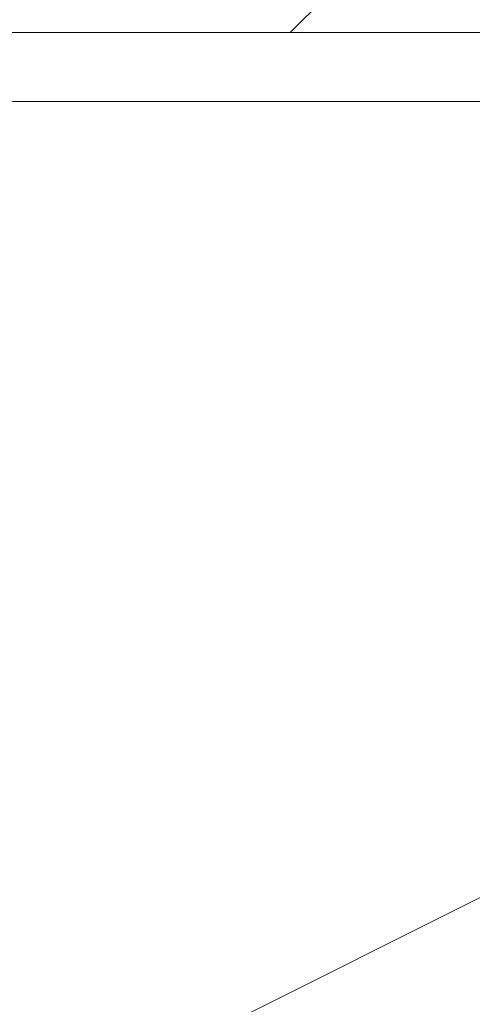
# Model space of a CAD drawing. Header units: millimetres. Extents: x 5980700 to 6194397, y -12939 to 2351883.
# Tile 73 of 124: x 6036874 to 6037022, y -2223 to -1902. Entities that reach past the tile are written whole.
import ezdxf

# ---------------------------------------------------------------- set-up
doc = ezdxf.new("R2010")
doc.units = ezdxf.units.MM
for name, color, linetype, lineweight in [('A-WALL', 113, 'Continuous', 18), ('A-WALL-PATT', 111, 'Continuous', 25), ('Q-CASE', 31, 'Continuous', 9)]:
    doc.layers.add(name, color=color, linetype=linetype, lineweight=lineweight)
pattern_1 = [(0, (2e-05, -3e-05), (812.8, 203.2), [33.528, -576.072, 33.528, -576.072, -3251.2]), (0, (2e-05, -3e-05), (812.8, 203.2), [-1219.2, 33.528, -1185.672, 33.528, -576.072, -1422.4]), (0, (2e-05, -3e-05), (812.8, 203.2), [-3048, 33.528, -372.872, 33.528, -982.472]), (120, (304.8, 101.6), (-582.3763620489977, 602.3054481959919), [33.52799999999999, -576.0719999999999, 33.52799999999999, -576.0719999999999, -3251.199999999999]), (120, (304.8, 101.6), (-582.3763620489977, 602.3054481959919), [-1219.2, 33.52799999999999, -1185.672, 33.52799999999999, -576.0719999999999, -1422.4]), (120, (304.8, 101.6), (-582.3763620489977, 602.3054481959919), [-3048, 33.52799999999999, -372.8719999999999, 33.52799999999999, -982.4719999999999]), (240, (406.4, 508), (-230.4236379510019, -805.5054481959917), [33.528, -576.072, 33.528, -576.072, -3251.2]), (240, (406.4, 508), (-230.4236379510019, -805.5054481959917), [-1219.2, 33.528, -1185.672, 33.528, -576.072, -1422.4]), (240, (406.4, 508), (-230.4236379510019, -805.5054481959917), [-3048, 33.528, -372.872, 33.528, -982.472])]
pattern_2 = [(216.87, (635, 1587.5), (4762.494328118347, 3175.008507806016), [793.75, -7143.75]), (206.565, (1587.5, 1111.25), (-1587.501456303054, -1587.499067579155), [1774.879, -1774.879]), (198.435, (1587.5, 317.5), (-3174.997452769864, -1587.50290376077), [1004.024, -4016.092])]

# ---------------------------------------------------------------- blocks, each defined once
blk = doc.blocks.new('Componentes de gabinete 9 - Componentes de gabinete 10-3871332-PLANTA DE CAIMENTO DE PISOS - TÉRREO')
at = {"layer": 'Q-CASE', "lineweight": 5}
h = blk.add_hatch(dxfattribs=at)
h.set_pattern_fill('FP_34', color=256, style=0, pattern_type=2)
h.set_pattern_definition(pattern_1)
h.paths.add_polyline_path([(-4291.627681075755, -2503.341032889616), (-4266.627681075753, -2503.341032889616), (-4266.627681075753, -2018.841821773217), (-4090.616646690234, -2018.841821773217), (-4090.616646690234, -1928.341032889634), (-1916.627681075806, -1928.341032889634), (-1916.627681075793, -2503.341032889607), (-1891.627681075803, -2503.341032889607), (-1891.627681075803, -1905.841032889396), (-4115.616646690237, -1905.841032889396), (-4115.616646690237, -1993.841821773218), (-4291.627681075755, -1993.841821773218), (-4291.627681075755, -2440.934425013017)])
h = blk.add_hatch(dxfattribs=at)
h.set_pattern_fill('FP_33', color=256, style=0, pattern_type=2)
h.set_pattern_definition(pattern_2)
h.paths.add_polyline_path([(-4291.627681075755, -2503.341032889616), (-4266.627681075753, -2503.341032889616), (-4266.627681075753, -2018.841821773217), (-4090.616646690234, -2018.841821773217), (-4090.616646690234, -1928.341032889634), (-1916.627681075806, -1928.341032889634), (-1916.627681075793, -2503.341032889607), (-1891.627681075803, -2503.341032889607), (-1891.627681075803, -1905.841032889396), (-4115.616646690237, -1905.841032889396), (-4115.616646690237, -1993.841821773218), (-4291.627681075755, -1993.841821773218), (-4291.627681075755, -2440.934425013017)])
h = blk.add_hatch(dxfattribs=at)
h.set_pattern_fill('FP_32', color=256, style=0, pattern_type=2)
h.set_pattern_definition(pattern_1)
h.paths.add_polyline_path([(-1916.627681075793, -2503.341032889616), (-1916.627681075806, -1928.341032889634), (-4090.616646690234, -1928.341032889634), (-4090.616646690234, -2018.841821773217), (-4266.627681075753, -2018.841821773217), (-4266.627681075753, -2503.341032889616), (-2157.504512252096, -2503.341032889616)])
h.paths.add_polyline_path([(-3110.634107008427, -2404.163083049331), (-3167.436296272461, -2399.394518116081), (-3221.157012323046, -2385.38959533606), (-3268.906719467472, -2363.038630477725), (-3308.194852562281, -2333.777107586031), (-3337.907475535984, -2297.861812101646), (-3354.729751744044, -2262.080064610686), (-3360.600275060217, -2223.341032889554), (-3354.729751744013, -2184.602001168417), (-3335.245784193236, -2144.961343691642), (-3308.194852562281, -2112.904958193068), (-3268.906719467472, -2083.643435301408), (-3221.157012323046, -2061.292470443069), (-3167.436296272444, -2047.287547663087), (-3110.634107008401, -2042.518982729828), (-3072.063723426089, -2045.756980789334), (-3073.614829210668, -2014.807732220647), (-3075.889238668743, -2009.253733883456), (-3076.651862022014, -2003.300731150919), (-3075.850939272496, -1997.352760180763), (-3073.29385822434, -1991.492903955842), (-3069.878323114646, -1987.058951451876), (-3065.11199704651, -1983.411764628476), (-3059.56534687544, -1981.119493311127), (-3053.61482921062, -1980.337716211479), (-3047.664311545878, -1981.119493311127), (-3040.81046620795, -1984.412028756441), (-3037.351335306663, -1987.058951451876), (-3033.614829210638, -1991.990953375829), (-3031.378719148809, -1997.352760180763), (-3030.577796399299, -2003.300731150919), (-3031.340419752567, -2009.253733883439), (-3033.614829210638, -2014.807732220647), (-3035.478337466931, -2051.831263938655), (-3033.390313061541, -2052.15085995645), (-3025.61542372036, -2054.643551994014), (-3000.111201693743, -2061.292470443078), (-2952.361494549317, -2083.643435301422), (-2913.073361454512, -2112.904958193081), (-2884.108826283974, -2147.229036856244), (-2866.538462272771, -2184.602001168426), (-2860.667938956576, -2223.341032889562), (-2866.538462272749, -2262.080064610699), (-2884.108826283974, -2299.453028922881), (-2913.073361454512, -2333.777107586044), (-2952.361494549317, -2363.038630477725), (-3000.111201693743, -2385.38959533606), (-3053.831917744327, -2399.394518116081)])
h.paths.add_polyline_path([(-2291.627681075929, -2404.16308304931), (-2348.429870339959, -2399.394518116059), (-2402.150586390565, -2385.38959533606), (-2451.939830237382, -2361.51959800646), (-2489.188426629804, -2333.777107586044), (-2518.152961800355, -2299.453028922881), (-2535.72332581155, -2262.080064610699), (-2541.593849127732, -2223.341032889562), (-2535.72332581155, -2184.602001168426), (-2518.152961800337, -2147.229036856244), (-2489.188426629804, -2112.904958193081), (-2449.90029353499, -2083.643435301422), (-2402.150586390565, -2061.292470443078), (-2348.42987034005, -2047.287547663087), (-2310.16307827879, -2044.075036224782), (-2311.627681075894, -2014.807732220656), (-2313.90209053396, -2009.253733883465), (-2314.664713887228, -2003.300731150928), (-2313.863791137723, -1997.352760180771), (-2311.306710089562, -1991.492903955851), (-2304.722171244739, -1984.634033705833), (-2303.124848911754, -1983.411764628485), (-2297.578198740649, -1981.119493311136), (-2291.627681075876, -1980.337716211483), (-2285.677163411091, -1981.119493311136), (-2280.130513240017, -1983.411764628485), (-2275.364187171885, -1987.058951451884), (-2271.62768107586, -1991.990953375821), (-2269.353271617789, -1997.637186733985), (-2268.590648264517, -2003.300731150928), (-2269.353271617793, -2009.253733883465), (-2271.62768107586, -2014.807732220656), (-2271.948652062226, -2044.171044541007), (-2234.825491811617, -2047.287547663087), (-2181.104775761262, -2061.292470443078), (-2133.355068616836, -2083.643435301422), (-2094.066935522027, -2112.904958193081), (-2065.102400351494, -2147.229036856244), (-2047.532036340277, -2184.60200116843), (-2041.661513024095, -2223.341032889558), (-2047.532036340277, -2262.080064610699), (-2065.102400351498, -2299.453028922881), (-2094.066935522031, -2333.777107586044), (-2133.355068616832, -2363.038630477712), (-2181.104775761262, -2385.389595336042), (-2234.825491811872, -2399.394518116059)])
h.paths.add_polyline_path([(-3853.614829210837, -2404.163083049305), (-3910.417018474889, -2399.394518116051), (-3964.137734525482, -2385.389595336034), (-4011.887441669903, -2363.038630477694), (-4055.841707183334, -2329.142378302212), (-4081.97028659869, -2296.553628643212), (-4098.118636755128, -2260.765137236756), (-4103.580997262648, -2223.341032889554), (-4097.710473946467, -2184.602001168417), (-4080.14010993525, -2147.229036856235), (-4051.175574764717, -2112.904958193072), (-4011.887441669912, -2083.643435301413), (-3964.137734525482, -2061.292470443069), (-3910.417018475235, -2047.287547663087), (-3872.19667104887, -2043.171977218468), (-3873.614829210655, -2014.807732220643), (-3875.889238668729, -2009.253733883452), (-3876.651862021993, -2003.300731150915), (-3875.850939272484, -1997.352760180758), (-3873.293858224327, -1991.492903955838), (-3868.415851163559, -1985.939869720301), (-3865.111997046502, -1983.411764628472), (-3859.565346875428, -1981.119493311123), (-3853.61482921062, -1980.337716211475), (-3847.664311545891, -1981.119493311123), (-3842.117661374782, -1983.411764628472), (-3837.351335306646, -1987.058951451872), (-3833.614829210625, -1991.990953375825), (-3831.378719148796, -1997.352760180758), (-3830.577796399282, -2003.300731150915), (-3831.340419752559, -2009.253733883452), (-3833.614829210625, -2014.807732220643), (-3833.935800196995, -2044.171044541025), (-3796.812639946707, -2047.287547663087), (-3743.091923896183, -2061.292470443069), (-3695.342216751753, -2083.643435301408), (-3651.387951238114, -2117.539687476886), (-3625.259371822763, -2150.128437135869), (-3609.111021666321, -2185.91692854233), (-3603.648661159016, -2223.341032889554), (-3609.519184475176, -2262.080064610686), (-3629.681102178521, -2302.524118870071), (-3656.054083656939, -2333.777107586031), (-3695.342216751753, -2363.038630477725), (-3743.091923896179, -2385.38959533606), (-3796.812639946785, -2399.394518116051), (-3847.738132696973, -2403.669732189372)])
h = blk.add_hatch(dxfattribs=at)
h.set_pattern_fill('FP_33', color=256, style=0, pattern_type=2)
h.set_pattern_definition(pattern_2)
h.paths.add_polyline_path([(-1916.627681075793, -2503.341032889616), (-1916.627681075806, -1928.341032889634), (-4090.616646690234, -1928.341032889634), (-4090.616646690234, -2018.841821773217), (-4266.627681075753, -2018.841821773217), (-4266.627681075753, -2503.341032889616), (-2157.504512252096, -2503.341032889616)])
h.paths.add_polyline_path([(-3110.634107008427, -2404.163083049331), (-3167.436296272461, -2399.394518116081), (-3221.157012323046, -2385.38959533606), (-3268.906719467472, -2363.038630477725), (-3308.194852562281, -2333.777107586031), (-3337.907475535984, -2297.861812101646), (-3354.729751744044, -2262.080064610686), (-3360.600275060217, -2223.341032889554), (-3354.729751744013, -2184.602001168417), (-3335.245784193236, -2144.961343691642), (-3308.194852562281, -2112.904958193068), (-3268.906719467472, -2083.643435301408), (-3221.157012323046, -2061.292470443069), (-3167.436296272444, -2047.287547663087), (-3110.634107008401, -2042.518982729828), (-3072.063723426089, -2045.756980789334), (-3073.614829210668, -2014.807732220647), (-3075.889238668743, -2009.253733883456), (-3076.651862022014, -2003.300731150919), (-3075.850939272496, -1997.352760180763), (-3073.29385822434, -1991.492903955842), (-3069.878323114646, -1987.058951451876), (-3065.11199704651, -1983.411764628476), (-3059.56534687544, -1981.119493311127), (-3053.61482921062, -1980.337716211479), (-3047.664311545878, -1981.119493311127), (-3040.81046620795, -1984.412028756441), (-3037.351335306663, -1987.058951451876), (-3033.614829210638, -1991.990953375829), (-3031.378719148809, -1997.352760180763), (-3030.577796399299, -2003.300731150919), (-3031.340419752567, -2009.253733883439), (-3033.614829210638, -2014.807732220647), (-3035.478337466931, -2051.831263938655), (-3033.390313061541, -2052.15085995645), (-3025.61542372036, -2054.643551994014), (-3000.111201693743, -2061.292470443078), (-2952.361494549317, -2083.643435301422), (-2913.073361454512, -2112.904958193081), (-2884.108826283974, -2147.229036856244), (-2866.538462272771, -2184.602001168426), (-2860.667938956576, -2223.341032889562), (-2866.538462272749, -2262.080064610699), (-2884.108826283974, -2299.453028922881), (-2913.073361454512, -2333.777107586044), (-2952.361494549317, -2363.038630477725), (-3000.111201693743, -2385.38959533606), (-3053.831917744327, -2399.394518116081)])
h.paths.add_polyline_path([(-2291.627681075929, -2404.16308304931), (-2348.429870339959, -2399.394518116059), (-2402.150586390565, -2385.38959533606), (-2451.939830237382, -2361.51959800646), (-2489.188426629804, -2333.777107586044), (-2518.152961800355, -2299.453028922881), (-2535.72332581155, -2262.080064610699), (-2541.593849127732, -2223.341032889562), (-2535.72332581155, -2184.602001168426), (-2518.152961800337, -2147.229036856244), (-2489.188426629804, -2112.904958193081), (-2449.90029353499, -2083.643435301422), (-2402.150586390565, -2061.292470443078), (-2348.42987034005, -2047.287547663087), (-2310.16307827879, -2044.075036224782), (-2311.627681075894, -2014.807732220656), (-2313.90209053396, -2009.253733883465), (-2314.664713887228, -2003.300731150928), (-2313.863791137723, -1997.352760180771), (-2311.306710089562, -1991.492903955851), (-2304.722171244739, -1984.634033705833), (-2303.124848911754, -1983.411764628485), (-2297.578198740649, -1981.119493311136), (-2291.627681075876, -1980.337716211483), (-2285.677163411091, -1981.119493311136), (-2280.130513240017, -1983.411764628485), (-2275.364187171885, -1987.058951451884), (-2271.62768107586, -1991.990953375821), (-2269.353271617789, -1997.637186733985), (-2268.590648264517, -2003.300731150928), (-2269.353271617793, -2009.253733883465), (-2271.62768107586, -2014.807732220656), (-2271.948652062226, -2044.171044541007), (-2234.825491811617, -2047.287547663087), (-2181.104775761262, -2061.292470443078), (-2133.355068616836, -2083.643435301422), (-2094.066935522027, -2112.904958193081), (-2065.102400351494, -2147.229036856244), (-2047.532036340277, -2184.60200116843), (-2041.661513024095, -2223.341032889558), (-2047.532036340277, -2262.080064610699), (-2065.102400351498, -2299.453028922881), (-2094.066935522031, -2333.777107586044), (-2133.355068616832, -2363.038630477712), (-2181.104775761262, -2385.389595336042), (-2234.825491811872, -2399.394518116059)])
h.paths.add_polyline_path([(-3853.614829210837, -2404.163083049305), (-3910.417018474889, -2399.394518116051), (-3964.137734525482, -2385.389595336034), (-4011.887441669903, -2363.038630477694), (-4055.841707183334, -2329.142378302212), (-4081.97028659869, -2296.553628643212), (-4098.118636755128, -2260.765137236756), (-4103.580997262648, -2223.341032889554), (-4097.710473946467, -2184.602001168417), (-4080.14010993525, -2147.229036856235), (-4051.175574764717, -2112.904958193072), (-4011.887441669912, -2083.643435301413), (-3964.137734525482, -2061.292470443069), (-3910.417018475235, -2047.287547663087), (-3872.19667104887, -2043.171977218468), (-3873.614829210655, -2014.807732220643), (-3875.889238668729, -2009.253733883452), (-3876.651862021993, -2003.300731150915), (-3875.850939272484, -1997.352760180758), (-3873.293858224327, -1991.492903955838), (-3868.415851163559, -1985.939869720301), (-3865.111997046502, -1983.411764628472), (-3859.565346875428, -1981.119493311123), (-3853.61482921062, -1980.337716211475), (-3847.664311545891, -1981.119493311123), (-3842.117661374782, -1983.411764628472), (-3837.351335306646, -1987.058951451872), (-3833.614829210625, -1991.990953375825), (-3831.378719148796, -1997.352760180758), (-3830.577796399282, -2003.300731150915), (-3831.340419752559, -2009.253733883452), (-3833.614829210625, -2014.807732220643), (-3833.935800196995, -2044.171044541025), (-3796.812639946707, -2047.287547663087), (-3743.091923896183, -2061.292470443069), (-3695.342216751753, -2083.643435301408), (-3651.387951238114, -2117.539687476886), (-3625.259371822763, -2150.128437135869), (-3609.111021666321, -2185.91692854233), (-3603.648661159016, -2223.341032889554), (-3609.519184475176, -2262.080064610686), (-3629.681102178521, -2302.524118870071), (-3656.054083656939, -2333.777107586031), (-3695.342216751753, -2363.038630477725), (-3743.091923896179, -2385.38959533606), (-3796.812639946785, -2399.394518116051), (-3847.738132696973, -2403.669732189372)])
at = {"layer": 'Q-CASE', "color": 133, "lineweight": 5}
blk.add_line((-1916.627681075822, -1928.341032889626), (-4090.616646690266, -1928.341032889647), dxfattribs=at)
blk = doc.blocks.new('BE-PMSa-MOD-ARQ-CONEXAODOFUTURO-EX-000-R_rvt-1-PLANTA DE CAIMENTO DE PISOS - TÉRREO')
at = {"layer": 'A-WALL-PATT', "lineweight": 5}
h = blk.add_hatch(dxfattribs=at)
h.set_pattern_fill('FP_14', color=252, style=0, pattern_type=2)
h.set_pattern_definition([(45, (0, 0), (-53.03300858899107, 53.03300858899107), [])])
h.paths.add_polyline_path([(-1313.614873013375, -1905.841005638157), (-1273.614873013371, -1905.841005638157), (-1273.614873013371, -1890.841005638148), (-1861.627696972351, -1890.841005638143), (-1861.627696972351, -1905.841005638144), (-1568.633892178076, -1905.841005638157)])
h.paths.add_polyline_path([(-263.6148730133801, -1905.841005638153), (-263.6148730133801, -1890.841005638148), (-373.6148730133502, -1890.841005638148), (-373.6148730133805, -1905.841005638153), (-273.6148730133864, -1905.841005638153)])
h.paths.add_polyline_path([(-4090.616662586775, -1905.841005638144), (-1891.627696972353, -1905.841005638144), (-1891.627696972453, -1890.841005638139), (-4115.616662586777, -1890.841005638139), (-4115.616662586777, -1905.841005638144), (-4099.898553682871, -1905.841005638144)])
at = {"layer": 'A-WALL', "color": 130, "lineweight": 9}
blk.add_line((-4115.616662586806, -1905.841005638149), (-1891.627696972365, -1905.841005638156), dxfattribs=at)
at = {"layer": 'Q-CASE', "color": 250, "lineweight": 5}
blk.add_blockref('Componentes de gabinete 9 - Componentes de gabinete 10-3871332-PLANTA DE CAIMENTO DE PISOS - TÉRREO', (-1.589655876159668e-05, 2.72512435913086e-05), dxfattribs=at)

msp = doc.modelspace()

# ---------------------------------------------------------------- block references
at = {"lineweight": 5}
msp.add_blockref('BE-PMSa-MOD-ARQ-CONEXAODOFUTURO-EX-000-R_rvt-1-PLANTA DE CAIMENTO DE PISOS - TÉRREO', (6040474.816446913, 0), dxfattribs=at)

doc.saveas('drawing.dxf')
